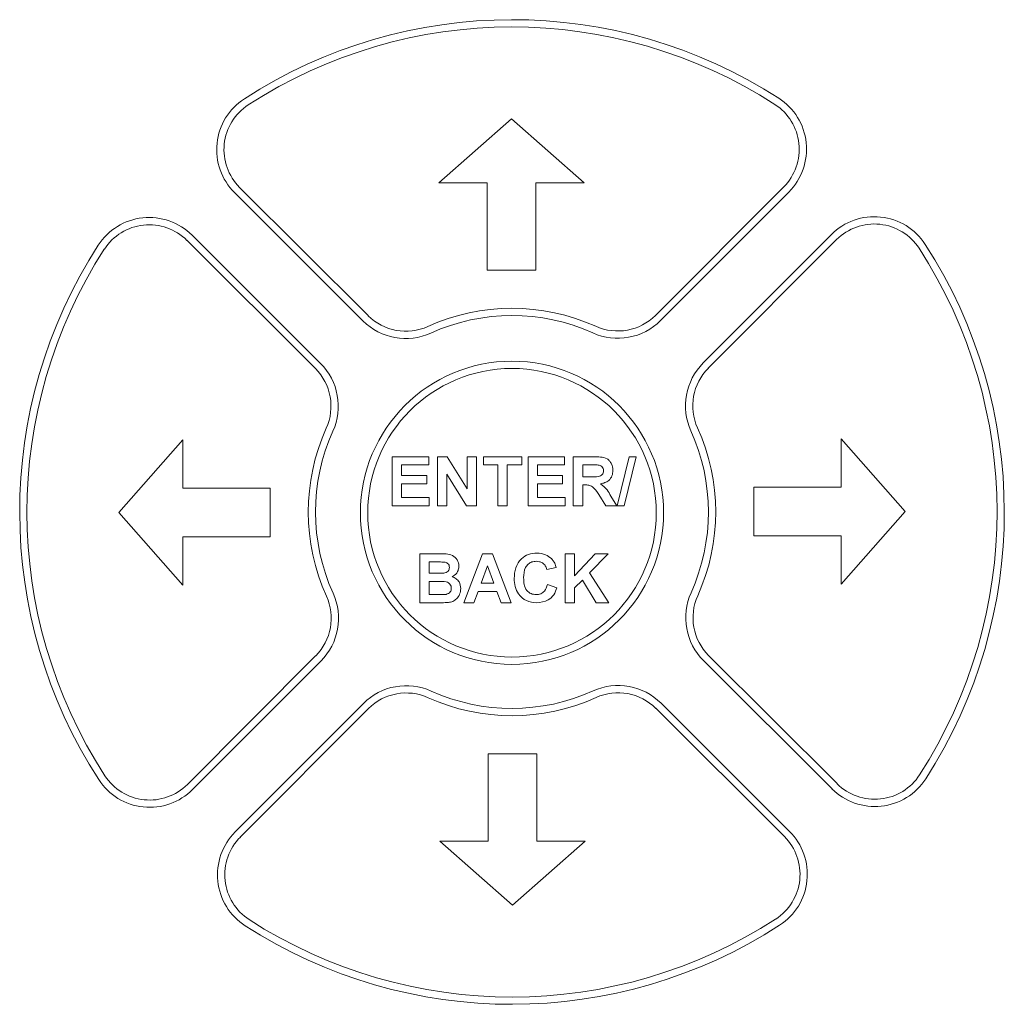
# Paper-space layout '3' of a CAD drawing. Header units: inches. Extents: x 1 to 109, y 1 to 85.
# Tile 38 of 44: x 50.5 to 52.53, y 60.96 to 62.99. Entities that reach past the tile are written whole.
import ezdxf

# ---------------------------------------------------------------- set-up
doc = ezdxf.new("R2010")
doc.units = ezdxf.units.IN
doc.header["$MEASUREMENT"] = 0

psp = doc.layouts.new('3')

# ---------------------------------------------------------------- linework, layer by layer
at = {"color": 7, "linetype": 'Continuous', "lineweight": 15, "ltscale": 5}
for p, q in [((51.5177, 62.7841), (51.3677, 62.6521)), ((51.6677, 62.6521), (51.5177, 62.7841)), ((51.3677, 62.6521), (51.4677, 62.6521)), ((51.4677, 62.6521), (51.4677, 62.4721)), ((51.5677, 62.4721), (51.5677, 62.6521)), ((51.5677, 62.6521), (51.6677, 62.6521)), ((50.9466, 62.6322), (51.2115, 62.3679)), ((50.9572, 62.6428), (51.2221, 62.3785)), ((51.8145, 62.3791), (52.0789, 62.644)), ((51.8251, 62.3685), (52.0895, 62.6334)), ((51.1239, 62.2801), (50.859, 62.5444)), ((52.1773, 62.5458), (51.9129, 62.2809)), ((51.1133, 62.2695), (50.8484, 62.5338)), ((52.1879, 62.5352), (51.9235, 62.2703)), ((51.4677, 62.4721), (51.5677, 62.4721)), ((50.8403, 62.1227), (50.7083, 61.9727)), ((50.8403, 62.0227), (50.8403, 62.1227)), ((52.3291, 61.9747), (52.1971, 62.1247)), ((52.1971, 62.1247), (52.1971, 62.0247)), ((51.2718, 61.9866), (51.2718, 62.0877)), ((51.2718, 62.0877), (51.347, 62.0877)), ((51.347, 62.0877), (51.347, 62.0708)), ((51.3651, 61.9866), (51.3651, 62.0877)), ((51.3651, 62.0877), (51.3854, 62.0877)), ((51.3854, 62.0877), (51.426, 62.0213)), ((51.426, 62.0213), (51.426, 62.0877)), ((51.426, 62.0877), (51.4455, 62.0877)), ((51.4455, 62.0877), (51.4455, 61.9866)), ((51.4598, 62.0708), (51.4598, 62.0877)), ((51.4598, 62.0877), (51.5388, 62.0877)), ((51.5388, 62.0877), (51.5388, 62.0708)), ((51.5518, 61.9866), (51.5518, 62.0877)), ((51.5518, 62.0877), (51.627, 62.0877)), ((51.627, 62.0877), (51.627, 62.0708)), ((51.6451, 61.9866), (51.6451, 62.0877)), ((51.6451, 62.0877), (51.6876, 62.0877)), ((51.7355, 61.9866), (51.7601, 62.0877)), ((51.7748, 62.0877), (51.7501, 61.9866)), ((51.7601, 62.0877), (51.7748, 62.0877)), ((51.347, 62.0708), (51.2912, 62.0708)), ((51.2912, 62.0708), (51.2912, 62.0488)), ((51.4896, 62.0708), (51.4598, 62.0708)), ((51.4896, 61.9866), (51.4896, 62.0708)), ((51.5388, 62.0708), (51.509, 62.0708)), ((51.509, 62.0708), (51.509, 61.9866)), ((51.627, 62.0708), (51.5712, 62.0708)), ((51.5712, 62.0708), (51.5712, 62.0488)), ((51.6811, 62.0708), (51.6646, 62.0708)), ((51.6646, 62.0708), (51.6646, 62.0462)), ((51.2912, 62.0488), (51.3431, 62.0488)), ((51.3431, 62.0488), (51.3431, 62.032)), ((51.4246, 61.9866), (51.3846, 62.052)), ((51.3846, 62.052), (51.3846, 61.9866)), ((51.5712, 62.0488), (51.6231, 62.0488)), ((51.6231, 62.0488), (51.6231, 62.032)), ((51.6646, 62.0462), (51.6802, 62.0462)), ((51.0203, 62.0227), (50.8403, 62.0227)), ((51.0203, 61.9227), (51.0203, 62.0227)), ((51.3431, 62.032), (51.2912, 62.032)), ((51.2912, 62.032), (51.2912, 62.0034)), ((51.6231, 62.032), (51.5712, 62.032)), ((51.5712, 62.032), (51.5712, 62.0034)), ((51.6689, 62.0294), (51.6646, 62.0294)), ((51.6646, 62.0294), (51.6646, 61.9866)), ((52.0171, 62.0247), (52.0171, 61.9247)), ((52.1971, 62.0247), (52.0171, 62.0247)), ((51.2912, 62.0034), (51.3483, 62.0034)), ((51.3483, 62.0034), (51.3483, 61.9866)), ((51.5712, 62.0034), (51.6283, 62.0034)), ((51.6283, 62.0034), (51.6283, 61.9866)), ((51.7119, 61.9866), (51.6975, 62.0095)), ((51.7223, 62.0066), (51.7346, 61.9866)), ((51.3483, 61.9866), (51.2718, 61.9866)), ((51.3846, 61.9866), (51.3651, 61.9866)), ((51.4455, 61.9866), (51.4246, 61.9866)), ((51.509, 61.9866), (51.4896, 61.9866)), ((51.6283, 61.9866), (51.5518, 61.9866)), ((51.6646, 61.9866), (51.6451, 61.9866)), ((51.7346, 61.9866), (51.7119, 61.9866)), ((51.7501, 61.9866), (51.7355, 61.9866)), ((50.7083, 61.9727), (50.8403, 61.8227)), ((52.1971, 61.8247), (52.3291, 61.9747)), ((50.8403, 61.8227), (50.8403, 61.9227)), ((50.8403, 61.9227), (51.0203, 61.9227)), ((52.0171, 61.9247), (52.1971, 61.9247)), ((52.1971, 61.9247), (52.1971, 61.8247)), ((51.3288, 61.8876), (51.3696, 61.8876)), ((51.3288, 61.7865), (51.3288, 61.8876)), ((51.4196, 61.7865), (51.4578, 61.8876)), ((51.4578, 61.8876), (51.4784, 61.8876)), ((51.4784, 61.8876), (51.5168, 61.7865)), ((51.6283, 61.8876), (51.6477, 61.8876)), ((51.6283, 61.7865), (51.6283, 61.8876)), ((51.6477, 61.8876), (51.6477, 61.8423)), ((51.6477, 61.8423), (51.6904, 61.8876)), ((51.7171, 61.8876), (51.6787, 61.8485)), ((51.6904, 61.8876), (51.7171, 61.8876)), ((51.3606, 61.8707), (51.3483, 61.8707)), ((51.3483, 61.8707), (51.3483, 61.8474)), ((51.4682, 61.8629), (51.4549, 61.8267)), ((51.4815, 61.8267), (51.4682, 61.8629)), ((51.6101, 61.8591), (51.5907, 61.8552)), ((51.3483, 61.8474), (51.3623, 61.8474)), ((51.6787, 61.8485), (51.7184, 61.7865)), ((51.3656, 61.8305), (51.3483, 61.8305)), ((51.3483, 61.8305), (51.3483, 61.8033)), ((51.4549, 61.8267), (51.4815, 61.8267)), ((51.592, 61.8241), (51.6114, 61.8176)), ((51.6639, 61.8334), (51.6477, 61.817)), ((51.6477, 61.817), (51.6477, 61.7865)), ((51.6925, 61.7865), (51.6639, 61.8334)), ((51.3483, 61.8033), (51.3681, 61.8033)), ((51.4488, 61.8098), (51.4403, 61.7865)), ((51.4876, 61.8098), (51.4488, 61.8098)), ((51.4962, 61.7865), (51.4876, 61.8098)), ((51.3631, 61.7865), (51.3288, 61.7865)), ((51.4403, 61.7865), (51.4196, 61.7865)), ((51.5168, 61.7865), (51.4962, 61.7865)), ((51.6477, 61.7865), (51.6283, 61.7865)), ((51.7184, 61.7865), (51.6925, 61.7865)), ((50.8496, 61.4121), (51.1139, 61.677)), ((51.9242, 61.6779), (52.189, 61.4136)), ((50.8602, 61.4016), (51.1246, 61.6664)), ((51.9136, 61.6673), (52.1785, 61.4029)), ((51.2123, 61.5789), (50.948, 61.314)), ((52.0909, 61.3152), (51.826, 61.5795)), ((51.2229, 61.5683), (50.9586, 61.3034)), ((52.0803, 61.3045), (51.8154, 61.5689)), ((51.5697, 61.4753), (51.4697, 61.4753)), ((51.4697, 61.4753), (51.4697, 61.2953)), ((51.5697, 61.2953), (51.5697, 61.4753)), ((51.4697, 61.2953), (51.3697, 61.2953)), ((51.3697, 61.2953), (51.5197, 61.1633)), ((51.5197, 61.1633), (51.6697, 61.2953)), ((51.6697, 61.2953), (51.5697, 61.2953))]:
    psp.add_line(p, q, dxfattribs=at)
at = {"color": 7, "linetype": 'Continuous', "lineweight": 15, "ltscale": 25}
for radius in [0.3125, 0.2975]:
    psp.add_circle((51.5187, 61.9721), radius, dxfattribs=at)
for centre, radius, start, end in [((51.5187, 61.9737), 1.015, 57.1891, 122.9312), ((51.5187, 61.9737), 1, 57.1891, 122.9312), ((51.0349, 62.7207), 0.125, 122.9312, 225.0602), ((51.0349, 62.7207), 0.11, 122.9312, 225.0602), ((52.001, 62.7217), 0.11, 315.0602, 57.1891), ((52.001, 62.7217), 0.125, 315.0602, 57.1891), ((50.7707, 62.4559), 0.125, 45.0602, 147.1891), ((50.7707, 62.4559), 0.11, 45.0602, 147.1891), ((52.2657, 62.4575), 0.125, 32.9312, 135.0602), ((52.2657, 62.4575), 0.11, 32.9312, 135.0602), ((51.5187, 61.9737), 1.015, 327.1891, 32.9312), ((51.5187, 61.9737), 1.015, 147.1891, 212.9312), ((51.5187, 61.9737), 1, 147.1891, 212.9312), ((51.5187, 61.9737), 1, 327.1891, 32.9312), ((51.5187, 61.9737), 0.42, 65.7207, 114.3996), ((51.2998, 62.4563), 0.125, 225.0602, 294.3996), ((51.2998, 62.4563), 0.11, 225.0602, 294.3996), ((51.5187, 61.9737), 0.405, 65.7207, 114.3996), ((51.7367, 62.4568), 0.125, 245.7207, 315.0602), ((51.7367, 62.4568), 0.11, 245.7207, 315.0602), ((52.0014, 62.1926), 0.125, 135.0602, 204.3996), ((51.0356, 62.1916), 0.11, 335.7207, 45.0602), ((51.0356, 62.1916), 0.125, 335.7207, 45.0602), ((52.0014, 62.1926), 0.11, 135.0602, 204.3996), ((51.5187, 61.9737), 0.42, 155.7207, 204.3996), ((51.5187, 61.9737), 0.405, 155.7207, 204.3996), ((51.5187, 61.9737), 0.405, 335.7207, 24.3996), ((51.5187, 61.9737), 0.42, 335.7207, 24.3996), ((51.0361, 61.7547), 0.11, 315.0602, 24.3996), ((51.0361, 61.7547), 0.125, 315.0602, 24.3996), ((52.0019, 61.7558), 0.125, 155.7207, 225.0602), ((52.0019, 61.7558), 0.11, 155.7207, 225.0602), ((51.3008, 61.4906), 0.125, 65.7207, 135.0602), ((51.7377, 61.491), 0.125, 45.0602, 114.3996), ((51.3008, 61.4906), 0.11, 65.7207, 135.0602), ((51.5187, 61.9737), 0.42, 245.7207, 294.3996), ((51.5187, 61.9737), 0.405, 245.7207, 294.3996), ((51.7377, 61.491), 0.11, 45.0602, 114.3996), ((50.7717, 61.4898), 0.11, 212.9312, 315.0602), ((52.2667, 61.4914), 0.11, 225.0602, 327.1891), ((50.7717, 61.4898), 0.125, 212.9312, 315.0602), ((52.2667, 61.4914), 0.125, 225.0602, 327.1891), ((51.0365, 61.2257), 0.125, 135.0602, 237.1891), ((52.0026, 61.2267), 0.125, 302.9312, 45.0602), ((51.0365, 61.2257), 0.11, 135.0602, 237.1891), ((52.0026, 61.2267), 0.11, 302.9312, 45.0602), ((51.5187, 61.9737), 1, 237.1891, 302.9312), ((51.5187, 61.9737), 1.015, 237.1891, 302.9312)]:
    psp.add_arc(centre, radius, start, end, dxfattribs=at)
at = {"color": 7, "linetype": 'Continuous', "lineweight": 15, "ltscale": 5}
for points, knots in [([(51.6876, 62.0877), (51.6922, 62.0876), (51.7013, 62.0875), (51.713, 62.0851), (51.7202, 62.079), (51.7254, 62.0713), (51.7262, 62.0643), (51.7268, 62.0597)], [0, 0, 0, 0, 0.251138, 0.500538, 0.625743, 0.751054, 1, 1, 1, 1]), ([(51.6802, 62.0462), (51.686, 62.046), (51.6931, 62.0458), (51.7015, 62.048), (51.7049, 62.0507), (51.7071, 62.0545), (51.7073, 62.0574), (51.7074, 62.0588)], [0, 0, 0, 0, 0.500908, 0.625718, 0.750365, 0.875021, 1, 1, 1, 1]), ([(51.6966, 62.0705), (51.6937, 62.0706), (51.6885, 62.0709), (51.6834, 62.0709), (51.6811, 62.0708)], [0, 0, 0, 0, 0.5599213, 1, 1, 1, 1]), ([(51.7074, 62.0588), (51.7072, 62.0604), (51.7069, 62.0637), (51.7033, 62.0687), (51.6991, 62.0698), (51.6966, 62.0705)], [0, 0, 0, 0, 0.281084, 0.561281, 1, 1, 1, 1]), ([(51.7268, 62.0597), (51.7265, 62.0558), (51.7258, 62.048), (51.7192, 62.0388), (51.7104, 62.0337), (51.7044, 62.0325), (51.7014, 62.0319)], [0, 0, 0, 0, 0.279943, 0.558974, 0.779184, 1, 1, 1, 1]), ([(51.6975, 62.0095), (51.6938, 62.0157), (51.6888, 62.0242), (51.6771, 62.0295), (51.6717, 62.0294), (51.6689, 62.0294)], [0, 0, 0, 0, 0.560986, 0.779305, 1, 1, 1, 1]), ([(51.7014, 62.0319), (51.7062, 62.0279), (51.7147, 62.0207), (51.72, 62.0109), (51.7223, 62.0066)], [0, 0, 0, 0, 0.558188, 1, 1, 1, 1]), ([(51.3696, 61.8876), (51.374, 61.8876), (51.3829, 61.8875), (51.3964, 61.8851), (51.4048, 61.877), (51.4087, 61.8689), (51.409, 61.8644), (51.4092, 61.8621)], [0, 0, 0, 0, 0.251249, 0.500787, 0.749374, 0.874643, 1, 1, 1, 1]), ([(51.5233, 61.8368), (51.5237, 61.8442), (51.5246, 61.859), (51.536, 61.8772), (51.5526, 61.8875), (51.5643, 61.8884), (51.5701, 61.8889)], [0, 0, 0, 0, 0.280688, 0.559622, 0.779535, 1, 1, 1, 1]), ([(51.5701, 61.8889), (51.5763, 61.8884), (51.5874, 61.8876), (51.5961, 61.8808), (51.5999, 61.8778)], [0, 0, 0, 0, 0.559913, 1, 1, 1, 1]), ([(51.5999, 61.8778), (51.6025, 61.8747), (51.6071, 61.869), (51.6092, 61.8621), (51.6101, 61.8591)], [0, 0, 0, 0, 0.55896, 1, 1, 1, 1]), ([(51.379, 61.8704), (51.3755, 61.8705), (51.3694, 61.8707), (51.3633, 61.8707), (51.3606, 61.8707)], [0, 0, 0, 0, 0.5599503, 1, 1, 1, 1]), ([(51.3779, 61.8477), (51.3796, 61.848), (51.383, 61.8486), (51.3871, 61.8513), (51.3894, 61.8552), (51.3896, 61.8579), (51.3898, 61.8592)], [0, 0, 0, 0, 0.2804943, 0.5599251, 0.7797517, 1, 1, 1, 1]), ([(51.3898, 61.8592), (51.3896, 61.8608), (51.3893, 61.8641), (51.3856, 61.869), (51.3815, 61.8698), (51.379, 61.8704)], [0, 0, 0, 0, 0.2810709, 0.5610922, 1, 1, 1, 1]), ([(51.4092, 61.8621), (51.409, 61.8596), (51.4085, 61.8545), (51.4044, 61.8461), (51.3989, 61.8424), (51.3955, 61.8402)], [0, 0, 0, 0, 0.2809216, 0.5618182, 1, 1, 1, 1]), ([(51.5687, 61.872), (51.5657, 61.8718), (51.5597, 61.8713), (51.5517, 61.8666), (51.5435, 61.8559), (51.543, 61.8456), (51.5427, 61.8383)], [0, 0, 0, 0, 0.18715, 0.37398, 0.560738, 1, 1, 1, 1]), ([(51.5907, 61.8552), (51.5898, 61.8579), (51.588, 61.8632), (51.582, 61.8687), (51.5754, 61.8716), (51.5709, 61.8719), (51.5687, 61.872)], [0, 0, 0, 0, 0.27983, 0.559275, 0.779493, 1, 1, 1, 1]), ([(51.3623, 61.8474), (51.3653, 61.8474), (51.3704, 61.8474), (51.3756, 61.8476), (51.3779, 61.8477)], [0, 0, 0, 0, 0.560048, 1, 1, 1, 1]), ([(51.3955, 61.8402), (51.3983, 61.839), (51.4039, 61.8367), (51.4114, 61.8284), (51.4125, 61.8205), (51.4131, 61.8158)], [0, 0, 0, 0, 0.2810476, 0.5616185, 1, 1, 1, 1]), ([(51.5694, 61.7865), (51.5622, 61.7873), (51.5478, 61.7888), (51.532, 61.8028), (51.5242, 61.8198), (51.5236, 61.8311), (51.5233, 61.8368)], [0, 0, 0, 0, 0.279571, 0.558708, 0.779053, 1, 1, 1, 1]), ([(51.5427, 61.8383), (51.5429, 61.8337), (51.5432, 61.8245), (51.5479, 61.812), (51.5577, 61.8044), (51.565, 61.8037), (51.5686, 61.8033)], [0, 0, 0, 0, 0.281346, 0.560537, 0.780083, 1, 1, 1, 1]), ([(51.3936, 61.8166), (51.3935, 61.8181), (51.3933, 61.8211), (51.3911, 61.8251), (51.3876, 61.828), (51.3791, 61.831), (51.3716, 61.8308), (51.3656, 61.8305)], [0, 0, 0, 0, 0.124948, 0.249715, 0.374439, 0.499416, 1, 1, 1, 1]), ([(51.3828, 61.8039), (51.3845, 61.8044), (51.3878, 61.8053), (51.3915, 61.8086), (51.3934, 61.8126), (51.3936, 61.8153), (51.3936, 61.8166)], [0, 0, 0, 0, 0.280013, 0.559354, 0.779487, 1, 1, 1, 1]), ([(51.4131, 61.8158), (51.4126, 61.8118), (51.4116, 61.804), (51.4053, 61.7946), (51.3968, 61.7888), (51.3906, 61.7877), (51.3876, 61.7872)], [0, 0, 0, 0, 0.279789, 0.559453, 0.779461, 1, 1, 1, 1]), ([(51.5686, 61.8033), (51.5718, 61.8036), (51.5782, 61.8043), (51.5878, 61.8113), (51.5904, 61.8192), (51.592, 61.8241)], [0, 0, 0, 0, 0.280473, 0.560455, 1, 1, 1, 1]), ([(51.6114, 61.8176), (51.6096, 61.8126), (51.606, 61.8026), (51.5917, 61.7888), (51.5779, 61.7873), (51.5694, 61.7865)], [0, 0, 0, 0, 0.281276, 0.561399, 1, 1, 1, 1]), ([(51.3681, 61.8033), (51.3709, 61.8033), (51.3758, 61.8033), (51.3807, 61.8037), (51.3828, 61.8039)], [0, 0, 0, 0, 0.5601837, 1, 1, 1, 1]), ([(51.3876, 61.7872), (51.383, 61.7869), (51.3748, 61.7865), (51.3667, 61.7865), (51.3631, 61.7865)], [0, 0, 0, 0, 0.559954, 1, 1, 1, 1])]:
    psp.add_open_spline(points, degree=3, knots=knots, dxfattribs=at)

doc.saveas('drawing.dxf')
